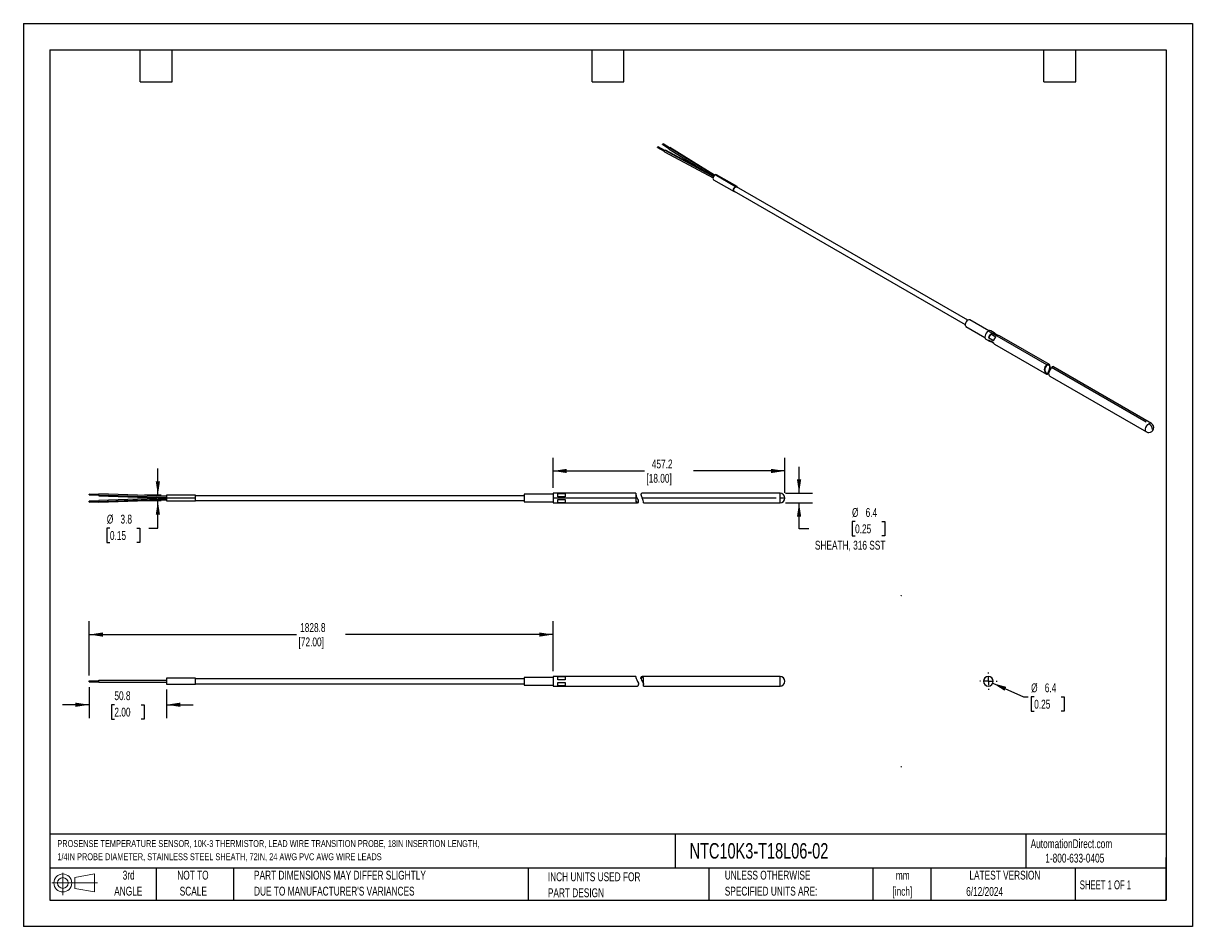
# Model space of a CAD drawing. Header units: millimetres. Extents: x 0 to 768, y 0 to 594.
import ezdxf

# ---------------------------------------------------------------- set-up
doc = ezdxf.new("R2010")
doc.units = ezdxf.units.MM
doc.header["$LTSCALE"] = 2.75
doc.linetypes.add('CENTERX2', pattern=[20.32, 12.7, -2.54, 2.54, -2.54])
doc.layers.add('CENTER', color=40, linetype='CENTERX2')
doc.layers.add('SLD-DEFPOINTS', color=7, linetype='Continuous')
doc.layers.add('DIMENSIONS', color=140, linetype='Continuous', lineweight=25)
doc.layers.add('TEXT', color=140, linetype='Continuous', lineweight=25)
doc.styles.add('SLDTEXTSTYLE0', font='TXT', dxfattribs={"width": 0.7})
doc.styles.add('SLDTEXTSTYLE1', font='TXT', dxfattribs={"width": 0.65})
doc.dimstyles.new('SLDDIMSTYLE0', dxfattribs={"dimtxt": 5.934521, "dimasz": 9.0805, "dimexe": 0, "dimexo": 0.0625, "dimgap": 1.48363, "dimtad": 0, "dimtih": 1, "dimtoh": 1, "dimdec": 1, "dimrnd": 1e-09, "dimzin": 12, "dimdsep": 46, "dimtxsty": 'SLDTEXTSTYLE0', "dimsah": 1, "dimcen": 0, "dimadec": 0, "dimazin": 3, "dimtfac": 1, "dimtdec": 1, "dimtofl": 0, "dimtmove": 0, "dimatfit": 3, "dimfxl": 0, "dimfrac": 2, "dimtolj": 1, "dimtzin": 12, "dimarcsym": 0})
doc.dimstyles.new('SLDDIMSTYLE1', dxfattribs={"dimtxt": 5.934521, "dimasz": 9.0805, "dimexe": 0, "dimexo": 0.0625, "dimgap": 1.48363, "dimtad": 0, "dimtih": 1, "dimtoh": 1, "dimdec": 1, "dimrnd": 1e-09, "dimzin": 12, "dimdsep": 46, "dimtxsty": 'SLDTEXTSTYLE0', "dimsah": 1, "dimcen": 0.09, "dimadec": 0, "dimazin": 3, "dimtfac": 1, "dimtdec": 1, "dimtofl": 0, "dimtmove": 0, "dimatfit": 3, "dimfxl": 0, "dimfrac": 2, "dimtolj": 1, "dimtzin": 12, "dimarcsym": 0})
doc.dimstyles.new('SLDDIMSTYLE2', dxfattribs={"dimtxt": 5.934521, "dimasz": 9.0805, "dimexe": 0, "dimexo": 0.0625, "dimgap": 1.48363, "dimtad": 0, "dimtih": 1, "dimtoh": 1, "dimdec": 1, "dimrnd": 1e-09, "dimzin": 12, "dimdsep": 46, "dimtxsty": 'SLDTEXTSTYLE0', "dimsah": 1, "dimcen": 0.09, "dimadec": 0, "dimazin": 3, "dimtfac": 1, "dimtdec": 1, "dimtmove": 0, "dimatfit": 0, "dimfxl": 0, "dimfrac": 2, "dimtolj": 1, "dimtzin": 12, "dimarcsym": 0})

# ---------------------------------------------------------------- blocks, each defined once
blk = doc.blocks.new('Block11')
at = {"color": 7, "linetype": 'Continuous', "lineweight": 18}
for p, q in [((0, 7.92), (29.9, 7.92)), ((7.12, 14.6), (7.12, 0)), ((15.07, 11.46), (27.98, 13.84)), ((15.07, 4.39), (15.07, 11.46)), ((27.98, 13.84), (27.98, 2.01)), ((15.07, 4.39), (27.98, 2.01))]:
    blk.add_line(p, q, dxfattribs=at)
for radius in [5.91, 3.54]:
    blk.add_circle((7.12, 7.92), radius, dxfattribs=at)
blk = doc.blocks.new('Block12')
at = {"layer": 'SLD-DEFPOINTS'}
blk.add_blockref('Block11', (0, 0), dxfattribs=at)
blk = doc.blocks.new('SW_NOTE_0')
at = {"layer": 'TEXT', "color": 0, "linetype": 'CENTERX2', "lineweight": 18, "char_height": 4.5446, "attachment_point": 1, "style": 'SLDTEXTSTYLE0'}
for s, insert in [('PROSENSE TEMPERATURE SENSOR, 10K-3 THERMISTOR,\xa0LEAD WIRE TRANSITION PROBE, 18IN INSERTION LENGTH,', (0, 5.86)), ('1/4IN\xa0PROBE\xa0DIAMETER, STAINLESS STEEL SHEATH, 72IN, 24 AWG PVC AWG\xa0WIRE\xa0LEADS', (0, -2.81))]:
    blk.add_mtext(s, dxfattribs=dict(at, insert=insert))
blk = doc.blocks.new('SW_NOTE_0_1')
at = {"layer": 'TEXT', "color": 0, "linetype": 'CENTERX2', "lineweight": 18, "char_height": 5.821, "attachment_point": 2, "style": 'SLDTEXTSTYLE0'}
for s, insert in [('mm', (7.82, 7.5)), ('[inch]', (7.59, -3.01))]:
    blk.add_mtext(s, dxfattribs=dict(at, insert=insert))
blk = doc.blocks.new('SW_NOTE_0_2')
at = {"layer": 'TEXT', "color": 0, "linetype": 'CENTERX2', "lineweight": 18, "char_height": 5.8208, "attachment_point": 1, "style": 'SLDTEXTSTYLE0'}
for s, insert in [('UNLESS OTHERWISE', (0, 7.5)), ('SPECIFIED UNITS ARE:', (0, -3.01))]:
    blk.add_mtext(s, dxfattribs=dict(at, insert=insert))
blk = doc.blocks.new('SW_NOTE_0_3')
at = {"layer": 'TEXT', "color": 0, "linetype": 'CENTERX2', "lineweight": 18, "char_height": 5.8208, "attachment_point": 1, "style": 'SLDTEXTSTYLE0'}
for s, insert in [('PART DIMENSIONS MAY DIFFER SLIGHTLY', (0, 7.5)), ("DUE TO MANUFACTURER'S VARIANCES", (0, -3.01))]:
    blk.add_mtext(s, dxfattribs=dict(at, insert=insert))
blk = doc.blocks.new('SW_NOTE_0_4')
at = {"layer": 'TEXT', "color": 0, "linetype": 'CENTERX2', "lineweight": 18, "char_height": 5.821, "attachment_point": 2, "style": 'SLDTEXTSTYLE0'}
for s, insert in [('NOT TO', (14.46, 7.5)), ('SCALE', (14.73, -3.01))]:
    blk.add_mtext(s, dxfattribs=dict(at, insert=insert))
blk = doc.blocks.new('SW_NOTE_0_5')
at = {"layer": 'TEXT', "color": 0, "linetype": 'CENTERX2', "lineweight": 18, "char_height": 5.821, "attachment_point": 2, "style": 'SLDTEXTSTYLE0'}
for s, insert in [('3rd', (6.37, 7.5)), ('ANGLE', (6.1, -3.01))]:
    blk.add_mtext(s, dxfattribs=dict(at, insert=insert))
blk = doc.blocks.new('SW_NOTE_0_6')
at = {"layer": 'TEXT', "color": 0, "linetype": 'CENTERX2', "lineweight": 18, "char_height": 5.8208, "attachment_point": 1, "style": 'SLDTEXTSTYLE0'}
for s, insert in [('INCH UNITS USED FOR', (0, 7.5)), ('PART DESIGN', (0, -3.01))]:
    blk.add_mtext(s, dxfattribs=dict(at, insert=insert))
blk = doc.blocks.new('_D')
at = {"layer": 'DIMENSIONS'}
for p, q in [((637.04, 160.02), (657.14, 151.06)), ((657.14, 151.06), (660.26, 151.06)), ((664.25, 151.06), (662.26, 151.06)), ((662.26, 151.06), (662.26, 141.63)), ((681.88, 151.06), (683.88, 151.06)), ((683.88, 151.06), (683.88, 141.63)), ((662.26, 141.63), (664.25, 141.63)), ((683.88, 141.63), (681.88, 141.63))]:
    blk.add_line(p, q, dxfattribs=at)
blk.add_solid([(637.04, 160.02), (644.76, 155.05), (645.9, 157.6)], dxfattribs=at)
at = {"layer": 'DIMENSIONS', "char_height": 5.821, "attachment_point": 1, "style": 'SLDTEXTSTYLE0'}
for s, insert in [('%%c', (662.24, 159.89)), ('6.4', (671.2, 159.89)), ('0.25', (664.25, 149.13))]:
    blk.add_mtext(s, dxfattribs=dict(at, insert=insert))
blk = doc.blocks.new('SW_CENTERMARKSYMBOL_0')
at = {"layer": 'CENTER', "color": 0}
for p, q in [((-5.08, 0), (-5.715, 0)), ((0, 0), (-2.54, 0)), ((0, 5.08), (0, 5.715)), ((0, 0), (0, 2.54)), ((0, 0), (0, -2.54)), ((0, 0), (2.54, 0)), ((5.08, 0), (5.715, 0)), ((0, -5.08), (0, -5.715))]:
    blk.add_line(p, q, dxfattribs=at)
blk = doc.blocks.new('_D_1')
at = {"layer": 'DIMENSIONS'}
for p, q in [((43.24, 165.11), (43.24, 200.72)), ((348.04, 167.98), (348.04, 200.72)), ((43.24, 191.99), (179.51, 191.99)), ((348.04, 191.99), (211.78, 191.99))]:
    blk.add_line(p, q, dxfattribs=at)
for points in [[(43.24, 191.99), (52.32, 190.59), (52.32, 193.38)], [(348.04, 191.99), (338.96, 193.38), (338.96, 190.59)]]:
    blk.add_solid(points, dxfattribs=at)
at = {"layer": 'DIMENSIONS', "char_height": 5.821, "attachment_point": 1, "style": 'SLDTEXTSTYLE0'}
for s, insert in [('1828.8', (181.89, 199.49)), ('[72.00]', (180.83, 190.06))]:
    blk.add_mtext(s, dxfattribs=dict(at, insert=insert))
blk = doc.blocks.new('_D_2')
at = {"layer": 'DIMENSIONS'}
for p, q in [((43.24, 157.51), (43.24, 137.12)), ((94.02, 155.91), (94.02, 137.12)), ((43.24, 145.85), (25.78, 145.85)), ((59.81, 145.85), (57.82, 145.85)), ((57.82, 145.85), (57.82, 136.42)), ((77.45, 145.85), (79.44, 145.85)), ((79.44, 145.85), (79.44, 136.42)), ((94.02, 145.85), (111.48, 145.85)), ((57.82, 136.42), (59.81, 136.42)), ((79.44, 136.42), (77.45, 136.42))]:
    blk.add_line(p, q, dxfattribs=at)
for points in [[(43.24, 145.85), (34.16, 147.25), (34.16, 144.46)], [(94.02, 145.85), (103.1, 144.46), (103.1, 147.25)]]:
    blk.add_solid(points, dxfattribs=at)
at = {"layer": 'DIMENSIONS', "char_height": 5.821, "attachment_point": 1, "style": 'SLDTEXTSTYLE0'}
for s, insert in [('50.8', (59.81, 154.69)), ('2.00', (59.81, 143.92))]:
    blk.add_mtext(s, dxfattribs=dict(at, insert=insert))
blk = doc.blocks.new('_D_3')
at = {"layer": 'DIMENSIONS'}
for p, q in [((348.04, 288.36), (348.04, 308.26)), ((500.44, 285.18), (500.44, 308.26)), ((348.04, 299.53), (408.11, 299.53)), ((500.44, 299.53), (440.38, 299.53))]:
    blk.add_line(p, q, dxfattribs=at)
for points in [[(348.04, 299.53), (357.12, 298.13), (357.12, 300.92)], [(500.44, 299.53), (491.36, 300.92), (491.36, 298.13)]]:
    blk.add_solid(points, dxfattribs=at)
at = {"layer": 'DIMENSIONS', "char_height": 5.821, "attachment_point": 1, "style": 'SLDTEXTSTYLE0'}
for s, insert in [('457.2', (412.96, 307.03)), ('[18.00]', (409.43, 297.6))]:
    blk.add_mtext(s, dxfattribs=dict(at, insert=insert))
blk = doc.blocks.new('_D_4')
at = {"layer": 'DIMENSIONS'}
for p, q in [((509.74, 284.87), (509.74, 302.33)), ((500.76, 284.87), (518.47, 284.87)), ((500.76, 278.52), (518.47, 278.52)), ((509.74, 261.59), (509.74, 278.52)), ((516.17, 261.59), (509.74, 261.59)), ((546.55, 266.31), (544.56, 266.31)), ((544.56, 266.31), (544.56, 256.88)), ((564.19, 266.31), (566.18, 266.31)), ((566.18, 266.31), (566.18, 256.88)), ((544.56, 256.88), (546.55, 256.88)), ((566.18, 256.88), (564.19, 256.88))]:
    blk.add_line(p, q, dxfattribs=at)
for points in [[(509.74, 284.87), (511.14, 293.95), (508.34, 293.95)], [(509.74, 278.52), (508.34, 269.44), (511.14, 269.44)]]:
    blk.add_solid(points, dxfattribs=at)
at = {"layer": 'DIMENSIONS', "attachment_point": 1, "style": 'SLDTEXTSTYLE0'}
for s, insert, char_height in [('%%c', (544.54, 275.14), 5.821), ('6.4', (553.5, 275.14), 5.821), ('0.25', (546.55, 264.38), 5.821), ('SHEATH, 316 SST', (520.15, 253.62), 5.8208)]:
    blk.add_mtext(s, dxfattribs=dict(at, insert=insert, char_height=char_height))
blk = doc.blocks.new('_D_5')
at = {"layer": 'DIMENSIONS'}
for p, q in [((88.38, 283.6), (88.38, 301.06)), ((90.53, 283.6), (79.65, 283.6)), ((90.53, 279.79), (79.65, 279.79)), ((88.38, 261.94), (88.38, 279.79)), ((56.86, 261.94), (54.87, 261.94)), ((54.87, 261.94), (54.87, 252.51)), ((74.5, 261.94), (76.49, 261.94)), ((76.49, 261.94), (76.49, 252.51)), ((82.46, 261.94), (88.38, 261.94)), ((54.87, 252.51), (56.86, 252.51)), ((76.49, 252.51), (74.5, 252.51))]:
    blk.add_line(p, q, dxfattribs=at)
for points in [[(88.38, 283.6), (89.78, 292.68), (86.99, 292.68)], [(88.38, 279.79), (86.99, 270.71), (89.78, 270.71)]]:
    blk.add_solid(points, dxfattribs=at)
at = {"layer": 'DIMENSIONS', "char_height": 5.821, "attachment_point": 1, "style": 'SLDTEXTSTYLE0'}
for s, insert in [('%%c', (54.85, 270.78)), ('3.8', (63.81, 270.78)), ('0.15', (56.86, 260.01))]:
    blk.add_mtext(s, dxfattribs=dict(at, insert=insert))

msp = doc.modelspace()

# ---------------------------------------------------------------- linework, layer by layer
at = {"color": 7, "linetype": 'Continuous'}
for p, q in [((0.01, 593.73), (0.01, 0.01)), ((0.01, 593.73), (768.36, 593.73)), ((768.36, 593.73), (768.36, 0.01)), ((768.36, 0.01), (0.01, 0.01))]:
    msp.add_line(p, q, dxfattribs=at)
for p, q in [((416.79, 512.09), (421.19, 509.72)), ((416.95, 512.6), (421.43, 510.19)), ((421.49, 510.25), (417.1, 512.62)), ((420.13, 514.01), (424.22, 511.48)), ((420.28, 514.53), (424.46, 511.94)), ((424.52, 512.01), (420.43, 514.54)), ((421.3, 509.35), (453.22, 492.16)), ((421.59, 510.33), (453.55, 493.12)), ((453.65, 493.25), (421.88, 510.36)), ((424.32, 511.09), (449.64, 495.41)), ((424.61, 512.07), (454.09, 493.82)), ((454.26, 493.93), (424.9, 512.1)), ((468, 486.36), (454.53, 494.13)), ((468.96, 486.45), (455.47, 494.24)), ((453.56, 490.94), (467.05, 483.15)), ((620.55, 398.64), (468.73, 486.29)), ((467.08, 483.43), (618.9, 395.79)), ((619.41, 394.5), (631.91, 387.28)), ((634.42, 391.63), (621.92, 398.84)), ((632.55, 386.14), (634.8, 384.85)), ((672.57, 369.3), (634.14, 391.49)), ((635.76, 389.73), (634.23, 387.07)), ((637.6, 385.12), (634.23, 387.07)), ((634.23, 385.64), (637.6, 383.69)), ((634.23, 385.64), (635.76, 384.75)), ((637.97, 390.35), (635.73, 391.64)), ((635.76, 389.73), (639.14, 387.78)), ((637.6, 383.69), (635.76, 384.75)), ((640.38, 388.5), (637.01, 390.45)), ((674.25, 369.4), (641.35, 388.4)), ((638.17, 382.9), (672.35, 363.17)), ((674.08, 368.92), (674.25, 369.4)), ((672.35, 363.17), (672.57, 363.63)), ((674.6, 361.87), (738.07, 325.23)), ((737.86, 331.61), (675.61, 367.54)), ((741.24, 330.73), (676.5, 368.11)), ((49.59, 284.13), (43.24, 284.35)), ((43.24, 284.05), (43.24, 284.35)), ((94.02, 282.86), (49.59, 284.41)), ((49.59, 283.83), (49.59, 284.4)), ((402.4, 284.87), (348.04, 284.87)), ((348.04, 284.87), (348.04, 281.69)), ((351.22, 284.74), (355.99, 284.74)), ((351.22, 282.57), (351.22, 284.74)), ((355.99, 284.74), (355.99, 282.57)), ((497.27, 284.87), (406.7, 284.87)), ((497.27, 281.69), (497.27, 284.87)), ((43.24, 284.05), (43.24, 283.75)), ((43.24, 284.05), (49.59, 283.83)), ((43.24, 283.75), (49.6, 283.52)), ((49.6, 279.86), (43.24, 279.64)), ((43.24, 279.33), (43.24, 279.63)), ((43.24, 279.33), (49.59, 279.56)), ((43.24, 279.33), (43.24, 279.03)), ((43.24, 279.03), (49.59, 279.25)), ((49.59, 283.83), (49.59, 283.24)), ((49.59, 283.83), (94.02, 282.28)), ((49.59, 283.24), (94.04, 281.69)), ((94.04, 281.69), (49.59, 280.14)), ((49.59, 279.56), (94.02, 281.11)), ((49.59, 278.97), (94.02, 280.52)), ((49.59, 279.56), (49.59, 280.13)), ((49.59, 279.56), (49.59, 278.97)), ((113.09, 283.6), (94.02, 283.6)), ((94.02, 283.6), (94.02, 281.69)), ((94.02, 281.69), (94.02, 279.79)), ((94.02, 279.79), (113.09, 279.79)), ((113.09, 281.69), (94.04, 281.69)), ((113.09, 281.69), (113.09, 283.6)), ((113.09, 283.34), (328.99, 283.34)), ((113.09, 279.79), (113.09, 281.69)), ((113.09, 280.04), (328.99, 280.04)), ((348.04, 284.2), (328.99, 284.2)), ((328.99, 284.2), (328.99, 279.18)), ((328.99, 279.18), (348.04, 279.18)), ((402.4, 281.69), (348.04, 281.69)), ((348.04, 281.69), (348.04, 278.52)), ((348.04, 278.52), (403.52, 278.52)), ((355.99, 282.57), (351.22, 282.57)), ((351.22, 280.81), (355.99, 280.81)), ((351.22, 278.64), (351.22, 280.81)), ((355.99, 278.64), (351.22, 278.64)), ((355.99, 280.81), (355.99, 278.64)), ((402.65, 283.58), (402.53, 283.94)), ((404.33, 279.45), (404.27, 279.81)), ((494.73, 281.69), (406.7, 281.69)), ((407.44, 278.52), (497.27, 278.52)), ((500.44, 281.69), (497.27, 281.69)), ((497.27, 278.52), (497.27, 281.69)), ((43.24, 161.62), (49.59, 161.62)), ((43.24, 161.01), (43.24, 161.62)), ((49.59, 160.73), (49.59, 161.9)), ((49.59, 161.9), (94.02, 161.9)), ((94.04, 163.22), (94.02, 163.22)), ((94.02, 163.22), (94.02, 159.41)), ((113.09, 163.22), (94.04, 163.22)), ((113.09, 159.41), (113.09, 163.22)), ((328.99, 162.96), (113.09, 162.96)), ((348.04, 163.82), (328.99, 163.82)), ((328.99, 163.82), (328.99, 158.8)), ((348.04, 164.49), (348.04, 158.14)), ((402.4, 164.49), (348.04, 164.49)), ((351.22, 164.36), (355.99, 164.36)), ((351.22, 162.19), (351.22, 164.36)), ((355.99, 162.19), (351.22, 162.19)), ((355.99, 164.36), (355.99, 162.19)), ((405.82, 163.2), (405.7, 163.56)), ((494.73, 164.49), (406.7, 164.49)), ((497.27, 164.49), (494.73, 164.49)), ((497.27, 158.14), (497.27, 164.49)), ((634.14, 161.31), (634.14, 164.49)), ((43.23, 161.01), (49.61, 161.01)), ((49.57, 160.73), (94.02, 160.73)), ((49.57, 160.73), (49.57, 160.73)), ((94.02, 159.41), (113.09, 159.41)), ((113.09, 159.66), (328.99, 159.66)), ((328.99, 158.8), (348.04, 158.8)), ((348.04, 158.14), (403.52, 158.14)), ((351.22, 160.43), (355.99, 160.43)), ((351.22, 158.26), (351.22, 160.43)), ((355.99, 158.26), (351.22, 158.26)), ((355.99, 160.43), (355.99, 158.26)), ((407.44, 158.14), (497.27, 158.14)), ((407.5, 159.07), (407.45, 159.43))]:
    msp.add_line(p, q)
at = {"color": 179, "linetype": 'Continuous', "lineweight": 18}
msp.add_line((500.44, 281.69), (497.27, 281.69), dxfattribs=at)
at = {"flags": 128}
for points in [[(416.8, 512.09), (416.78, 512.1), (416.74, 512.15), (416.73, 512.23), (416.74, 512.32), (416.78, 512.41), (416.83, 512.5), (416.9, 512.57), (416.95, 512.6)], [(416.95, 512.6), (417.02, 512.63), (417.08, 512.62), (417.09, 512.61)], [(420.13, 514.02), (420.11, 514.03), (420.08, 514.08), (420.07, 514.16), (420.08, 514.24), (420.11, 514.34), (420.17, 514.42), (420.24, 514.49), (420.28, 514.53)], [(420.28, 514.53), (420.35, 514.55), (420.42, 514.55), (420.43, 514.54)], [(421.31, 509.35), (421.27, 509.37), (421.2, 509.47), (421.18, 509.62), (421.2, 509.79), (421.27, 509.97), (421.38, 510.13), (421.51, 510.27), (421.59, 510.33)], [(421.59, 510.33), (421.73, 510.38), (421.85, 510.37), (421.88, 510.35)], [(424.32, 511.1), (424.29, 511.11), (424.22, 511.22), (424.2, 511.36), (424.23, 511.53), (424.29, 511.71), (424.4, 511.88), (424.53, 512.01), (424.61, 512.07)], [(424.61, 512.07), (424.75, 512.12), (424.87, 512.12), (424.91, 512.09)], [(454.52, 494.14), (454, 493.73), (453.56, 493.14), (453.27, 492.46), (453.17, 491.81), (453.27, 491.27), (453.56, 490.94), (453.56, 490.94)], [(455.47, 494.24), (455.03, 494.32), (454.52, 494.14)], [(467.65, 483.1), (467.49, 483.07), (467.05, 483.15), (466.76, 483.49), (466.66, 484.02), (466.76, 484.68), (467.05, 485.35), (467.49, 485.94), (468, 486.36)], [(467.28, 483.31), (467.17, 483.36), (466.92, 483.65), (466.83, 484.12), (466.92, 484.69), (467.17, 485.28), (467.55, 485.8), (468, 486.16)], [(468, 486.36), (468.52, 486.54), (468.96, 486.45), (469.25, 486.11), (469.31, 485.96)], [(468, 486.16), (468.45, 486.32), (468.84, 486.24), (468.93, 486.17)], [(621.92, 398.84), (621.87, 398.87), (621.32, 398.95), (620.68, 398.73), (620.04, 398.22), (619.49, 397.51), (619.09, 396.69), (618.9, 395.86), (618.96, 395.14), (619.24, 394.63), (619.41, 394.5)], [(634.14, 391.49), (633.41, 390.92), (632.76, 390.14), (632.26, 389.23), (631.96, 388.27), (631.9, 387.39), (632.08, 386.67), (632.49, 386.18), (632.55, 386.14)], [(672.35, 363.17), (672.67, 363.07), (673.03, 363.22), (673.44, 363.78), (673.83, 364.67), (674.19, 365.56), (674.53, 366.52), (674.76, 367.41), (674.8, 368.28), (674.6, 368.99), (674.26, 369.4), (674.25, 369.4)], [(672.57, 363.63), (672.83, 363.57), (673.13, 363.73), (673.42, 364.16), (673.76, 364.93), (674.05, 365.73), (674.31, 366.6), (674.46, 367.39), (674.47, 368.1), (674.31, 368.65), (674.08, 368.92)], [(674.6, 361.87), (674.33, 362.1), (674.01, 362.64), (673.89, 363.46), (674.08, 364.36), (674.48, 365.31), (674.94, 366.22), (675.3, 366.94), (675.61, 367.54)], [(675.61, 367.54), (675.81, 367.84), (676.01, 368.06), (676.37, 368.16), (676.5, 368.11)], [(738.07, 325.23), (737.71, 325.56), (737.45, 326.25), (737.45, 327.15), (737.71, 328.15), (738.21, 329.13), (738.89, 329.97), (739.66, 330.57)], [(402.4, 284.83), (402.4, 284.85), (402.41, 284.55), (402.53, 283.94), (402.53, 283.94)], [(402.4, 281.69), (402.4, 280.55), (402.48, 279.64), (402.72, 279), (403.09, 278.63), (403.6, 278.52), (404.12, 278.81), (404.31, 279.3), (404.33, 279.45)], [(402.43, 281.69), (402.46, 280.83), (402.57, 280.06), (402.79, 279.5), (403.12, 279.15), (403.56, 279.03), (404.01, 279.24), (404.24, 279.67), (404.27, 279.81)], [(404.27, 279.81), (404.13, 280.32), (403.85, 281.02), (403.45, 281.84), (402.98, 282.78), (402.67, 283.5), (402.67, 283.52)], [(407.44, 278.54), (407.44, 278.52), (407.48, 278.73), (407.52, 279.27), (407.39, 280.05), (407.1, 280.85), (406.7, 281.69)], [(402.4, 164.49), (402.4, 164.28), (402.48, 163.73), (402.72, 163), (403.09, 162.17), (403.6, 161.16), (404.12, 159.98), (404.31, 159.23), (404.33, 159.07)], [(405.82, 163.2), (405.97, 162.83), (406.3, 162.11), (406.73, 161.25), (407.19, 160.26), (407.41, 159.58), (407.49, 159.13)], [(407.5, 159.07), (407.52, 159.54), (407.47, 160.39), (407.44, 161.44), (407.48, 162.46), (407.52, 163.37), (407.39, 164.03), (407.1, 164.37), (406.7, 164.49)], [(407.5, 162.84), (407.37, 163.45), (407.13, 163.82), (406.77, 163.98), (406.7, 163.98)], [(407.44, 158.17), (407.44, 158.15), (407.49, 158.39), (407.51, 158.96), (407.5, 159.07)], [(407.45, 159.43), (407.48, 159.6), (407.5, 159.9)], [(631.89, 159.07), (632.44, 158.63), (632.76, 158.48)]]:
    msp.add_lwpolyline(points, dxfattribs=at)
for centre, radius, start, end in [((635.06, 390.27), 1.53, 64.16767, 127.14279), ((639.33, 385.9), 5.23, 132.9248, 167.0752), ((635.4, 385.9), 1.21, 192.61758, 287.37167), ((637.37, 389.3), 1.21, 12.61758, 107.37167), ((642.7, 383.95), 5.23, 132.9248, 167.0752), ((640.74, 387.26), 1.29, 61.98947, 106.17847), ((638.83, 383.97), 1.26, 193.21808, 238.6104), ((674.58, 366.16), 3.73, 122.57731, 233.29894), ((674.46, 366.24), 3.23, 125.34051, 233.94272), ((673.5, 367.99), 1.6, 61.8014, 125.20956), ((673.38, 367.66), 1.44, 60.67888, 122.87228), ((740.58, 329.37), 1.51, 63.76387, 127.5181), ((739.66, 327.98), 3.17, 269.95367, 60.02739), ((737.03, 326.46), 4.88, 2.60548, 57.39452), ((739.56, 327.59), 2.79, 237.7392, 271.99161), ((406.75, 283.79), 1.06, 92.92106, 171.94428), ((497.27, 281.69), 3.18, 0, 90), ((411.77, 282.26), 9.39, 169.7419, 183.49855), ((408.37, 281.98), 5.95, 164.4416, 182.80693), ((418.44, 288.24), 13.44, 198.64752, 209.12682), ((497.27, 281.69), 3.18, 270, 0), ((406.8, 163.38), 1.11, 95.43469, 170.73525), ((406.87, 162.9), 1.09, 99.09135, 164.18222), ((497.27, 161.31), 3.18, 0, 90), ((634.14, 161.31), 3.18, 90, 270), ((634.14, 161.31), 3.18, 270, 90), ((403.51, 158.99), 0.825, 270.55887, 5.37064), ((497.27, 161.31), 3.18, 270, 0)]:
    msp.add_arc(centre, radius, start, end)
at = {"color": 179, "linetype": 'Continuous', "lineweight": 18}
for centre, start, end in [((576.93, 217.07), 57.00002, 131.407), ((576.94, 105.55), 228.593, 302.99994)]:
    msp.add_arc(centre, 0.5, start, end, dxfattribs=at)
at = {"layer": 'TEXT'}
for p, q in [((17.46, 576.26), (750.89, 576.26)), ((17.46, 576.26), (17.46, 17.46)), ((76.83, 555.31), (76.83, 576.26)), ((97.79, 555.31), (97.79, 576.26)), ((373.7, 555.31), (373.7, 576.26)), ((394.65, 555.31), (394.65, 576.26)), ((750.89, 576.26), (750.89, 17.46)), ((670.56, 555.31), (670.56, 576.26)), ((691.51, 555.31), (691.51, 576.26)), ((76.83, 555.31), (97.79, 555.31)), ((373.7, 555.31), (394.65, 555.31)), ((670.56, 555.31), (691.51, 555.31)), ((750.89, 60.85), (17.46, 60.85)), ((428.34, 60.85), (428.34, 38.42)), ((658.83, 60.85), (658.83, 38.42)), ((750.89, 17.46), (750.89, 45.4)), ((750.89, 38.42), (17.46, 38.42)), ((87.31, 38.42), (87.31, 17.46)), ((138.08, 38.42), (138.08, 17.46)), ((331.78, 38.42), (331.78, 17.46)), ((450.4, 38.42), (450.4, 17.46)), ((558.32, 38.42), (558.32, 17.46)), ((596.23, 38.42), (596.23, 17.46)), ((691.21, 38.42), (691.21, 17.46)), ((17.46, 17.46), (750.89, 17.46))]:
    msp.add_line(p, q, dxfattribs=at)

# ---------------------------------------------------------------- block references
at = {"layer": 'CENTER'}
msp.add_blockref('SW_CENTERMARKSYMBOL_0', (634.14, 161.31), dxfattribs=at)
at = {"layer": 'SLD-DEFPOINTS'}
msp.add_blockref('Block12', (18.8, 20.77), dxfattribs=at)
at = {"layer": 'TEXT', "linetype": 'CENTERX2', "lineweight": 18}
for name, p in [('SW_NOTE_0', (22.31, 51.02)), ('SW_NOTE_0_5', (62.83, 29.25)), ('SW_NOTE_0_4', (96.96, 29.25)), ('SW_NOTE_0_3', (151.58, 29.25)), ('SW_NOTE_0_6', (344.66, 28.18)), ('SW_NOTE_0_2', (460.92, 29.25)), ('SW_NOTE_0_1', (570.04, 29.12))]:
    msp.add_blockref(name, p, dxfattribs=at)

# ---------------------------------------------------------------- texts
for s, insert, char_height, attachment_point, style in [('NTC10K3-T18L06-02', (437.82, 54.9), 10.1865, 1, 'SLDTEXTSTYLE0'), ('AutomationDirect.com', (661.91, 57.41), 5.8208, 1, 'SLDTEXTSTYLE0'), ('1-800-633-0405', (671.53, 47.95), 5.8208, 1, 'SLDTEXTSTYLE0'), ('LATEST VERSION', (645.02, 36.75), 5.8208, 2, 'SLDTEXTSTYLE0'), ('6/12/2024', (631.68, 26.03), 5.821, 2, 'SLDTEXTSTYLE0'), ('SHEET 1 OF 1', (694.21, 30.39), 5.8208, 1, 'SLDTEXTSTYLE1')]:
    msp.add_mtext(s, dxfattribs=dict(at, insert=insert, char_height=char_height, attachment_point=attachment_point, style=style))

# ---------------------------------------------------------------- dimensions: what is measured, and where the dimension line sits
at = {"layer": 'DIMENSIONS'}
for base, p1, p2, text, picture, middle in [((348.04, 299.53), (500.44, 281.69), (348.04, 284.87), '457.2\\P[18.00]', '_D_3', (424.24, 299.53)), ((43.24, 191.99), (348.04, 164.49), (43.24, 161.62), '1828.8\\P[72.00]', '_D_1', (195.64, 191.99))]:
    dim = msp.add_linear_dim(base=base, p1=p1, p2=p2, text=text, dimstyle='SLDDIMSTYLE1', dxfattribs=at)
    dim.commit()
    dim.dimension.update_dxf_attribs({"geometry": picture, "text_midpoint": middle, "dimtype": 160})
for base, p1, p2, text, picture, middle in [((88.38, 283.6), (94.02, 279.79), (94.02, 283.6), '%%c<>', '_D_5', (88.38, 261.94)), ((509.73967228, 278.51677269), (497.26918238, 284.86677269), (497.26918238, 278.51677269), '%%c<>\\PSHEATH, 316 SST', '_D_4', (509.73967228, 261.5909925))]:
    dim = msp.add_linear_dim(base=base, p1=p1, p2=p2, angle=90, text=text, dimstyle='SLDDIMSTYLE2', dxfattribs=at)
    dim.commit()
    dim.dimension.update_dxf_attribs({"geometry": picture, "text_midpoint": middle, "dimtype": 160})
dim = msp.add_diameter_dim_2p(p1=(631.24, 162.61), p2=(637.04, 160.02), dimstyle='SLDDIMSTYLE0', dxfattribs=at)
dim.commit()
dim.dimension.update_dxf_attribs({"geometry": '_D', "text_midpoint": (673.07, 151.06), "dimtype": 163})
dim = msp.add_linear_dim(base=(43.24, 145.85), p1=(94.02, 159.41), p2=(43.24, 161.01), dimstyle='SLDDIMSTYLE2', dxfattribs=at)
dim.commit()
dim.dimension.update_dxf_attribs({"geometry": '_D_2', "text_midpoint": (68.63, 145.85), "dimtype": 160})

doc.saveas('drawing.dxf')
